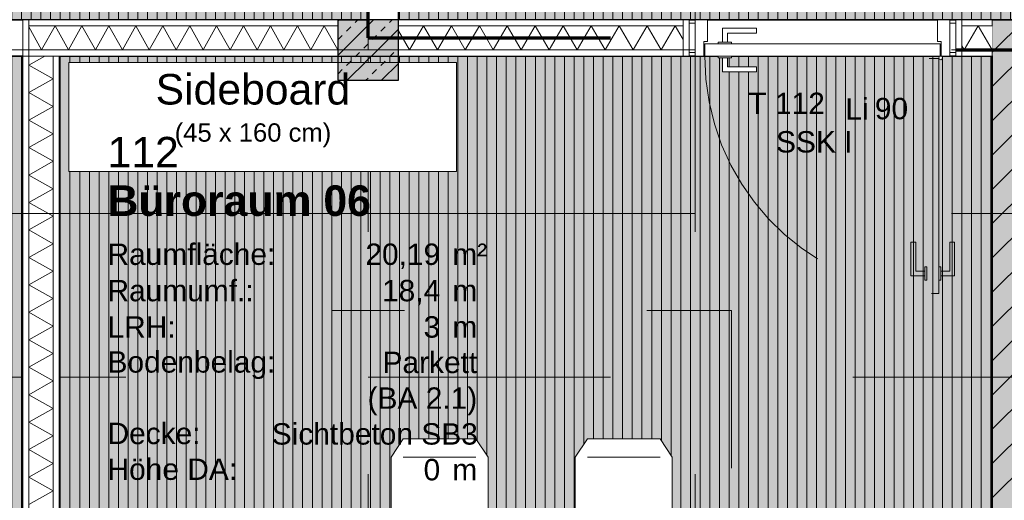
# Model space of a CAD drawing. Header units: metres. Extents: x -167 to 152, y -127 to 99.
# Tile 44 of 225: x -27 to -23, y -18 to -16. Entities that reach past the tile are written whole.
import ezdxf
from ezdxf.enums import TextEntityAlignment as Align

# ---------------------------------------------------------------- set-up
doc = ezdxf.new("R2010")
doc.units = ezdxf.units.M
for name, pattern in [('Achsen 01', [5.291531, 3.175, -1.058062, 0.352704, -0.705764]), ('gestrichelt - 01', [2, 1, -1]), ('ISO-07 Punktiert', [0.889, 0.127, -0.762]), ('Raster 01', [2, 1, -1]), ('VW-01 Strichlinie kurz', [2, 1, -1])]:
    doc.linetypes.add(name, pattern=pattern)
for name, color, linetype, lineweight, true_color in [('013_Beton und Stahlbetonarbeiten-000 Sichtbeton-341 tragende In', 5, 'Continuous', 5, 0x0000ff), ('013_Beton und Stahlbetonarbeiten-000 Sichtbeton-343 Innenstütze', 5, 'Continuous', 5, 0x0000ff), ('031_Metallbauarbeiten-350 Lamellendecke DS', 7, 'Continuous', 35, 0x666666), ('039_Trockenbauarbeiten-340 Dämmung', 7, 'Continuous', 9, 0xc0c0c0), ('AV1-Achsen', 1, 'Achsen 01', 18, 0xff0000), ('AV1-Bewegungsfläche', 7, 'gestrichelt - 01', 9, 0xd9d9d9), ('AV1-Einrichtung', 7, 'Continuous', 9, 0xa6a6a6), ('AV1-Raster', 7, 'Raster 01', 9, 0xa6a6a6), ('AV1-Stempel-Türnummern', 7, 'Continuous', 100, 0x02abea)]:
    doc.layers.add(name, color=color, linetype=linetype, lineweight=lineweight, true_color=true_color)
for name, color, linetype, lineweight in [('013_Beton und Stahlbetonarbeiten-000 Unterzüge', 7, 'ISO-07 Punktiert', 13), ('013_Beton und Stahlbetonarbeiten-340 Innenstützen', 7, 'Continuous', 25), ('013_Beton und Stahlbetonarbeiten-340 Innenwände', 7, 'Continuous', 18), ('027_Tischlerarbeiten-340 Innentüren', 7, 'Continuous', 9), ('031_Metallbauarbeiten-340 Innentüren _ Elemente', 7, 'Continuous', 9), ('039_Trockenbauarbeiten-340 Gipskarton', 7, 'Continuous', 9), ('_1.35m (3D)', 7, 'Continuous', 9), ('_GRU (2D)', 7, 'Continuous', 9), ('_OG 1 (2D)', 7, 'Continuous', 9), ('_OG 1 - DS (2D)', 7, 'Continuous', 9), ('AV1-Brandschutzkonzept-Brandschutzkonzept', 7, 'Continuous', 5), ('AV1-Schnitt Achsen', 7, 'Achsen 01', 18), ('AV1-Stempel-Raumstempel', 7, 'Continuous', 9), ('Keine', 7, 'Continuous', 9)]:
    doc.layers.add(name, color=color, linetype=linetype, lineweight=lineweight)
doc.styles.add('Arial', font='arial.ttf')
doc.styles.add('Arial (bold)', font='arialbd.ttf')
pattern_1 = [(90, (0, 0), (0.04, 0), [])]
pattern_2 = [(45, (0, 0), (0.07071068, -0.07071068), [0.025, -0.025])]
pattern_3 = [(-135, (0.03106, -0.03313), (0.07071068, -0.07071068), [])]

# ---------------------------------------------------------------- blocks, each defined once
blk = doc.blocks.new('Group-2')
at = {"layer": 'AV1-Raster'}
for p, q in [((-27, -22.95), (-27, 1.35)), ((-25.65, -22.95), (-25.65, 1.35)), ((-24.3, -22.95), (-24.3, 1.35)), ((1.35, -16.2), (-40.5, -16.2)), ((1.35, -17.55), (-40.5, -17.55))]:
    blk.add_line(p, q, dxfattribs=at)
blk = doc.blocks.new('1.35m (3D)')
at = {"layer": 'AV1-Raster', "color": 7}
blk.add_blockref('Group-2', (0, 0), dxfattribs=at)
blk = doc.blocks.new('OG 1 - DS (2D)')
at = {"layer": '031_Metallbauarbeiten-350 Lamellendecke DS', "linetype": 'Continuous', "lineweight": 0, "transparency": 33554508}
h = blk.add_hatch(color=254, dxfattribs=at)
h.paths.add_polyline_path([(-13.625, -7.975), (-13.625, -5.525), (-25.525, -5.525), (-25.525, -16.075), (-13.625, -16.075)])
h.paths.add_polyline_path([(-16.075, -13.625), (-23.075, -13.625), (-23.075, -7.975), (-16.075, -7.975)])
at = {"layer": '031_Metallbauarbeiten-350 Lamellendecke DS', "linetype": 'Continuous', "lineweight": 9, "transparency": 33554508}
h = blk.add_hatch(dxfattribs=at)
h.set_pattern_fill('Lamellendecke', color=252, style=0, pattern_type=2)
h.set_pattern_definition(pattern_1)
h.paths.add_polyline_path([(-13.625, -7.975), (-13.625, -5.525), (-25.525, -5.525), (-25.525, -16.075), (-13.625, -16.075)])
h.paths.add_polyline_path([(-16.075, -13.625), (-23.075, -13.625), (-23.075, -7.975), (-16.075, -7.975)])
at = {"layer": '031_Metallbauarbeiten-350 Lamellendecke DS', "linetype": 'Continuous', "lineweight": 0, "transparency": 33554508}
for color, points in [(254, [(-35.225, -13.763), (-25.65, -13.763), (-25.65, -16.075), (-35.225, -16.075)]), (254, [(-30.975, -16.225), (-27.075, -16.225), (-27.075, -20.25), (-30.975, -20.25)]), (20, [(-30.975, -16.225), (-27.075, -16.225), (-27.075, -20.25), (-30.975, -20.25)]), (254, [(-26.925, -16.225), (-23.075, -16.225), (-23.075, -20.25), (-26.925, -20.25)]), (20, [(-26.925, -16.225), (-23.075, -16.225), (-23.075, -20.25), (-26.925, -20.25)])]:
    blk.add_hatch(color=color, dxfattribs=at).paths.add_polyline_path(points)
at = {"layer": '031_Metallbauarbeiten-350 Lamellendecke DS', "linetype": 'Continuous', "lineweight": 9, "transparency": 33554508}
h = blk.add_hatch(dxfattribs=at)
h.set_pattern_fill('Lamellendecke', color=252, style=0, pattern_type=2)
h.set_pattern_definition(pattern_1)
h.paths.add_polyline_path([(-35.225, -13.763), (-25.65, -13.763), (-25.65, -16.075), (-35.225, -16.075)])
h = blk.add_hatch(dxfattribs=at)
h.set_pattern_fill('Lamellendecke', color=252, style=0, pattern_type=2)
h.set_pattern_definition(pattern_1)
h.paths.add_polyline_path([(-30.975, -16.225), (-27.075, -16.225), (-27.075, -20.25), (-30.975, -20.25)])
h = blk.add_hatch(dxfattribs=at)
h.set_pattern_fill('Lamellendecke', color=252, style=0, pattern_type=2)
h.set_pattern_definition(pattern_1)
h.paths.add_polyline_path([(-26.925, -16.225), (-23.075, -16.225), (-23.075, -20.25), (-26.925, -20.25)])
at = {"layer": '031_Metallbauarbeiten-350 Lamellendecke DS', "flags": 128}
for points in [[(-13.625, -7.975), (-13.625, -5.525), (-25.525, -5.525), (-25.525, -16.075), (-13.625, -16.075)], [(-35.225, -13.763), (-25.65, -13.763), (-25.65, -16.075), (-35.225, -16.075)], [(-30.975, -16.225), (-27.075, -16.225), (-27.075, -20.25), (-30.975, -20.25)], [(-26.925, -16.225), (-23.075, -16.225), (-23.075, -20.25), (-26.925, -20.25)]]:
    blk.add_lwpolyline(points, close=True, dxfattribs=at)
at = {"layer": '031_Metallbauarbeiten-350 Lamellendecke DS', "color": 251, "linetype": 'Continuous', "lineweight": 35, "transparency": 33554687, "flags": 128}
for points in [[(-30.975, -16.225), (-27.075, -16.225), (-27.075, -20.25), (-30.975, -20.25)], [(-26.925, -16.225), (-23.075, -16.225), (-23.075, -20.25), (-26.925, -20.25)]]:
    blk.add_lwpolyline(points, close=True, dxfattribs=at)
blk = doc.blocks.new('Group-107')
at = {"color": 255, "transparency": 33554559}
blk.add_wipeout([(-24.745, -17.805), (-24.445, -17.805), (-24.395, -17.88), (-24.395, -18.205), (-24.795, -18.205), (-24.795, -17.88)], dxfattribs=at).dxf.layer = 'AV1-Einrichtung'
at = {"layer": 'AV1-Einrichtung'}
blk.add_line((-24.445, -17.88), (-24.745, -17.88), dxfattribs=at)
at = {"layer": 'AV1-Einrichtung', "flags": 128}
blk.add_lwpolyline([(-24.745, -17.805), (-24.445, -17.805), (-24.395, -17.88), (-24.395, -18.205), (-24.795, -18.205), (-24.795, -17.88)], close=True, dxfattribs=at)
blk = doc.blocks.new('Group-108')
at = {"color": 255, "transparency": 33554559}
blk.add_wipeout([(-25.205, -17.805), (-25.505, -17.805), (-25.555, -17.88), (-25.555, -18.205), (-25.155, -18.205), (-25.155, -17.88)], dxfattribs=at).dxf.layer = 'AV1-Einrichtung'
at = {"layer": 'AV1-Einrichtung'}
blk.add_line((-25.505, -17.88), (-25.205, -17.88), dxfattribs=at)
at = {"layer": 'AV1-Einrichtung', "flags": 128}
blk.add_lwpolyline([(-25.205, -17.805), (-25.505, -17.805), (-25.555, -17.88), (-25.555, -18.205), (-25.155, -18.205), (-25.155, -17.88)], close=True, dxfattribs=at)
blk = doc.blocks.new('Group-109')
at = {"layer": 'AV1-Bewegungsfläche', "flags": 128}
blk.add_lwpolyline([(-25.8, -18.275), (-24.15, -18.275), (-24.15, -17.275), (-25.8, -17.275)], close=True, dxfattribs=at)
at = {"layer": 'AV1-Einrichtung', "color": 7}
for name in ['Group-108', 'Group-107']:
    blk.add_blockref(name, (0, 0), dxfattribs=at)
blk = doc.blocks.new('Group-184')
at = {"color": 255, "linetype": 'Continuous', "lineweight": 5}
blk.add_wipeout([(-16.1, 24.325), (-16.1, 25.525), (-16.2, 25.525), (-16.2, 24.325)], dxfattribs=at).dxf.layer = '039_Trockenbauarbeiten-340 Dämmung'
blk = doc.blocks.new('Group-185')
at = {"layer": '039_Trockenbauarbeiten-340 Dämmung', "transparency": 33554687, "flags": 128}
blk.add_lwpolyline([(-16.2, 24.325), (-16.1, 24.3827), (-16.2, 24.4405), (-16.1, 24.4982), (-16.2, 24.5559), (-16.1, 24.6137), (-16.2, 24.6714), (-16.1, 24.7291), (-16.2, 24.7869), (-16.1, 24.8446), (-16.2, 24.9024), (-16.1, 24.9601), (-16.2, 25.0178), (-16.1, 25.0756), (-16.2, 25.1333), (-16.1, 25.191), (-16.2, 25.2488), (-16.1, 25.3065), (-16.2, 25.3642), (-16.1, 25.422), (-16.2, 25.4797), (-16.1215, 25.525)], dxfattribs=at)
blk = doc.blocks.new('Group-186')
at = {"layer": '039_Trockenbauarbeiten-340 Dämmung'}
blk.add_blockref('Group-184', (0, 0), dxfattribs=at)
at = {"layer": '039_Trockenbauarbeiten-340 Dämmung', "transparency": 33554687}
blk.add_blockref('Group-185', (0, 0), dxfattribs=at)
blk = doc.blocks.new('Parametric Object-17')
at = {"layer": '039_Trockenbauarbeiten-340 Dämmung', "color": 7, "transparency": 33554687}
blk.add_blockref('Group-186', (0, 0), dxfattribs=at)
at = {"layer": '039_Trockenbauarbeiten-340 Dämmung', "color": 0, "flags": 1}
for tag in ['IFC_UUID', 'instanceID', 'prm0_name', 'prm0_type', 'prm0_value', 'prm1_name', 'prm1_type', 'prm1_value', 'prm2_name', 'prm2_type', 'prm2_value', 'prm3_name', 'prm3_type', 'prm3_value', 'prm4_name', 'prm4_type', 'prm4_value', 'prm5_name', 'prm5_type', 'prm5_value', 'prm6_name', 'prm6_type', 'prm6_value']:
    blk.add_attdef(tag, (-25.525, -16.2), '', height=0.00018, dxfattribs=at)
blk = doc.blocks.new('Group-187')
at = {"color": 255, "linetype": 'Continuous', "lineweight": 5}
blk.add_wipeout([(-26.95, -21.475), (-26.95, -16.225), (-27.05, -16.225), (-27.05, -21.475)], dxfattribs=at).dxf.layer = '039_Trockenbauarbeiten-340 Dämmung'
blk = doc.blocks.new('Group-188')
at = {"layer": '039_Trockenbauarbeiten-340 Dämmung', "transparency": 33554687, "flags": 128}
blk.add_lwpolyline([(-27.05, -18.0756), (-26.95, -18.019), (-27.05, -17.9623), (-26.95, -17.9057), (-27.05, -17.849), (-26.95, -17.7924), (-27.05, -17.7357), (-26.95, -17.6791), (-27.05, -17.6224), (-26.95, -17.5657), (-27.05, -17.5091), (-26.95, -17.4524), (-27.05, -17.3958), (-26.95, -17.3391), (-27.05, -17.2825), (-26.95, -17.2258), (-27.05, -17.1692), (-26.95, -17.1125), (-27.05, -17.0558), (-26.95, -16.9992), (-27.05, -16.9425), (-26.95, -16.8859), (-27.05, -16.8292), (-26.95, -16.7726), (-27.05, -16.7159), (-26.95, -16.6593), (-27.05, -16.6026), (-26.95, -16.5459), (-27.05, -16.4893), (-26.95, -16.4326), (-27.05, -16.376), (-26.95, -16.3193), (-27.05, -16.2627), (-26.9835, -16.225)], dxfattribs=at)
blk = doc.blocks.new('Group-189')
at = {"layer": '039_Trockenbauarbeiten-340 Dämmung'}
blk.add_blockref('Group-187', (0, 0), dxfattribs=at)
at = {"layer": '039_Trockenbauarbeiten-340 Dämmung', "transparency": 33554687}
blk.add_blockref('Group-188', (0, 0), dxfattribs=at)
blk = doc.blocks.new('COE - Innentür 1.10 _ 0.15')
at = {"layer": '027_Tischlerarbeiten-340 Innentüren', "color": 253, "linetype": 'gestrichelt - 01', "lineweight": 9, "transparency": 33554687, "flags": 128}
for points in [[(0.9825, 1.0375), (0.9625, 1.0375), (0.9625, 1.075), (0.8425, 1.075), (0.8425, 1.095), (0.9825, 1.095)], [(0.085, 1.03), (1.055, 1.03), (1.055, 0.98), (0.085, 0.98)], [(0.945, 1.03), (0.945, 1.0375), (1, 1.0375), (1, 1.03)], [(0.945, 0.9725), (0.945, 0.98), (1, 0.98), (1, 0.9725)], [(0.9825, 0.9725), (0.9625, 0.9725), (0.9625, 0.935), (0.8425, 0.935), (0.8425, 0.915), (0.9825, 0.915)]]:
    blk.add_lwpolyline(points, close=True, dxfattribs=at)
at = {"layer": '027_Tischlerarbeiten-340 Innentüren', "color": 253, "linetype": 'gestrichelt - 01', "lineweight": 9, "transparency": 33554687}
blk.add_arc((0.0825, 1.0375), 0.9725, 269.5581, 356.6163, dxfattribs=at)
at = {"color": 255}
for points in [[(-0.06, 1.1), (0.06, 1.1), (0.06, 1.075), (-0.06, 1.075)], [(-0.06, 0.025), (0.06, 0.025), (0.06, 0), (-0.06, 0)]]:
    blk.add_wipeout(points, dxfattribs=at).dxf.layer = '027_Tischlerarbeiten-340 Innentüren'
at = {"layer": '027_Tischlerarbeiten-340 Innentüren', "flags": 128}
for points in [[(-0.06, 1.1), (0.06, 1.1), (0.06, 1.075), (-0.06, 1.075)], [(-0.06, 0.025), (0.06, 0.025), (0.06, 0), (-0.06, 0)]]:
    blk.add_lwpolyline(points, close=True, dxfattribs=at)
at = {"color": 255}
blk.add_wipeout([(0.075, 0.06), (0.015, 0.06), (0.015, 0.075), (-0.075, 0.075), (-0.075, 0.025), (0.075, 0.025)], dxfattribs=at).dxf.layer = '027_Tischlerarbeiten-340 Innentüren'
at = {"layer": '027_Tischlerarbeiten-340 Innentüren', "flags": 128}
blk.add_lwpolyline([(0.075, 0.06), (0.015, 0.06), (0.015, 0.075), (-0.075, 0.075), (-0.075, 0.025), (0.075, 0.025)], close=True, dxfattribs=at)
at = {"color": 255}
blk.add_wipeout([(0.075, 1.035), (0.075, 0.065), (0.025, 0.065), (0.025, 1.035)], dxfattribs=at).dxf.layer = '027_Tischlerarbeiten-340 Innentüren'
at = {"layer": '027_Tischlerarbeiten-340 Innentüren', "flags": 128}
blk.add_lwpolyline([(0.075, 1.035), (0.075, 0.065), (0.025, 0.065), (0.025, 1.035)], close=True, dxfattribs=at)
at = {"color": 255}
for points in [[(0.075, 1.04), (0.015, 1.04), (0.015, 1.025), (-0.075, 1.025), (-0.075, 1.075), (0.075, 1.075)], [(0.0175, 0.1375), (0.0175, 0.1575), (-0.02, 0.1575), (-0.02, 0.2775), (-0.04, 0.2775), (-0.04, 0.1375)], [(0.0825, 0.1375), (0.0825, 0.1575), (0.12, 0.1575), (0.12, 0.2775), (0.14, 0.2775), (0.14, 0.1375)]]:
    blk.add_wipeout(points, dxfattribs=at).dxf.layer = '027_Tischlerarbeiten-340 Innentüren'
at = {"layer": '027_Tischlerarbeiten-340 Innentüren', "flags": 128}
for points in [[(0.075, 1.04), (0.015, 1.04), (0.015, 1.025), (-0.075, 1.025), (-0.075, 1.075), (0.075, 1.075)], [(0.0175, 0.1375), (0.0175, 0.1575), (-0.02, 0.1575), (-0.02, 0.2775), (-0.04, 0.2775), (-0.04, 0.1375)], [(0.0825, 0.1375), (0.0825, 0.1575), (0.12, 0.1575), (0.12, 0.2775), (0.14, 0.2775), (0.14, 0.1375)]]:
    blk.add_lwpolyline(points, close=True, dxfattribs=at)
at = {"color": 255}
for points in [[(0.09, 1.0375), (0.0878, 1.0322), (0.0825, 1.03), (0.0772, 1.0322), (0.075, 1.0375), (0.0772, 1.0428), (0.0825, 1.045), (0.0878, 1.0428)], [(0.0175, 0.175), (0.025, 0.175), (0.025, 0.12), (0.0175, 0.12)], [(0.075, 0.175), (0.0825, 0.175), (0.0825, 0.12), (0.075, 0.12)]]:
    blk.add_wipeout(points, dxfattribs=at).dxf.layer = '027_Tischlerarbeiten-340 Innentüren'
at = {"layer": '027_Tischlerarbeiten-340 Innentüren', "flags": 128}
for points in [[(0.0175, 0.175), (0.025, 0.175), (0.025, 0.12), (0.0175, 0.12)], [(0.075, 0.175), (0.0825, 0.175), (0.0825, 0.12), (0.075, 0.12)]]:
    blk.add_lwpolyline(points, close=True, dxfattribs=at)
at = {"layer": '027_Tischlerarbeiten-340 Innentüren'}
blk.add_circle((0.0825, 1.0375), 0.0075, dxfattribs=at)
blk = doc.blocks.new('Türnummer 2 - Innentür')
at = {"layer": '031_Metallbauarbeiten-340 Innentüren _ Elemente', "char_height": 0.08826, "attachment_point": 8, "line_spacing_factor": 0.965511, "style": 'Arial'}
for s, insert in [('Li', (0, -0.0671)), ('90', (0.1423, -0.0671))]:
    blk.add_mtext(s, dxfattribs=dict(at, insert=insert))
at = {"layer": '031_Metallbauarbeiten-340 Innentüren _ Elemente', "style": 'Arial'}
blk.add_attdef('Türnummer', text='', height=0.0883, dxfattribs=at).set_placement((-0.2903, -0.071), align=Align.BOTTOM_CENTER)
at = {"layer": '031_Metallbauarbeiten-340 Innentüren _ Elemente', "color": 7, "transparency": 33554687, "style": 'Arial'}
blk.add_attdef('Schallschutzklasse', text='', height=0.0883, dxfattribs=at).set_placement((-0.1763, -0.2296), align=Align.BOTTOM_CENTER)
at = {"layer": 'Keine', "color": 0, "flags": 1}
for tag, p in [('Lichte_Breite', (-0.4481, -0.3885)), ('Panikfunktion', (-0.4481, -0.5473)), ('AT-Nr.', (-0.4481, -0.7062))]:
    blk.add_attdef(tag, p, '', height=0.0883, dxfattribs=at)
blk = doc.blocks.new('Group-307')
at = {"color": 255, "linetype": 'Continuous', "lineweight": 5}
blk.add_wipeout([(-16.1, 26.975), (-16.1, 27.125), (-16.2, 27.125), (-16.2, 26.975)], dxfattribs=at).dxf.layer = '039_Trockenbauarbeiten-340 Dämmung'
blk = doc.blocks.new('Group-308')
at = {"layer": '039_Trockenbauarbeiten-340 Dämmung', "transparency": 33554687, "flags": 128}
blk.add_lwpolyline([(-16.2, 26.975), (-16.1, 27.0327), (-16.2, 27.0905), (-16.1402, 27.125)], dxfattribs=at)
blk = doc.blocks.new('Group-309')
at = {"layer": '039_Trockenbauarbeiten-340 Dämmung'}
blk.add_blockref('Group-307', (0, 0), dxfattribs=at)
at = {"layer": '039_Trockenbauarbeiten-340 Dämmung', "transparency": 33554687}
blk.add_blockref('Group-308', (0, 0), dxfattribs=at)
blk = doc.blocks.new('Parametric Object-46')
at = {"layer": '039_Trockenbauarbeiten-340 Dämmung', "color": 7, "transparency": 33554687}
blk.add_blockref('Group-309', (0, 0), dxfattribs=at)
at = {"layer": '039_Trockenbauarbeiten-340 Dämmung', "color": 0, "flags": 1}
for tag in ['IFC_UUID', 'instanceID', 'prm0_name', 'prm0_type', 'prm0_value', 'prm1_name', 'prm1_type', 'prm1_value', 'prm2_name', 'prm2_type', 'prm2_value', 'prm3_name', 'prm3_type', 'prm3_value', 'prm4_name', 'prm4_type', 'prm4_value', 'prm5_name', 'prm5_type', 'prm5_value', 'prm6_name', 'prm6_type', 'prm6_value']:
    blk.add_attdef(tag, (-23.225, -16.2), '', height=0.00018, dxfattribs=at)
blk = doc.blocks.new('Group-323')
at = {"color": 255, "linetype": 'Continuous', "lineweight": 5}
blk.add_wipeout([(-25.775, -16.1), (-27.05, -16.1), (-27.05, -16.2), (-25.775, -16.2)], dxfattribs=at).dxf.layer = '039_Trockenbauarbeiten-340 Dämmung'
blk = doc.blocks.new('Group-324')
at = {"layer": '039_Trockenbauarbeiten-340 Dämmung', "transparency": 33554687, "flags": 128}
blk.add_lwpolyline([(-25.775, -16.2), (-25.8306, -16.1), (-25.8861, -16.2), (-25.9417, -16.1), (-25.9972, -16.2), (-26.0528, -16.1), (-26.1083, -16.2), (-26.1639, -16.1), (-26.2195, -16.2), (-26.275, -16.1), (-26.3306, -16.2), (-26.3861, -16.1), (-26.4417, -16.2), (-26.4972, -16.1), (-26.5528, -16.2), (-26.6083, -16.1), (-26.6639, -16.2), (-26.7195, -16.1), (-26.775, -16.2), (-26.8306, -16.1), (-26.8861, -16.2), (-26.9417, -16.1), (-26.9972, -16.2), (-27.05, -16.105)], dxfattribs=at)
blk = doc.blocks.new('Group-325')
at = {"layer": '039_Trockenbauarbeiten-340 Dämmung'}
blk.add_blockref('Group-323', (0, 0), dxfattribs=at)
at = {"layer": '039_Trockenbauarbeiten-340 Dämmung', "transparency": 33554687}
blk.add_blockref('Group-324', (0, 0), dxfattribs=at)
blk = doc.blocks.new('Raumstempel - Symbol - 1 (2D)')
at = {"layer": 'AV1-Stempel-Raumstempel', "attachment_point": 1, "line_spacing_factor": 0.967919, "style": 'Arial'}
for s, insert, char_height in [('Raumfläche:', (0.2, -0.6736), 0.088263), ('m²', (1.6225, -0.6736), 0.08826), ('Raumumf.:', (0.2, -0.8236), 0.08826), ('m', (1.6225, -0.8236), 0.0883), ('LRH:', (0.2, -0.9736), 0.08826), ('m', (1.6225, -0.9736), 0.0883), ('Bodenbelag:', (0.2, -1.118), 0.088263), ('Decke:', (0.2, -1.4131), 0.08826), ('Höhe DA:', (0.2, -1.5607), 0.08826), ('m', (1.6225, -1.5625), 0.0883)]:
    blk.add_mtext(s, dxfattribs=dict(at, insert=insert, char_height=char_height))
at = {"layer": 'AV1-Stempel-Raumstempel'}
for tag, style, p in [('Raumnummer', 'Arial', (0.2, -0.2337)), ('Raumname', 'Arial (bold)', (0.2, -0.4337))]:
    blk.add_attdef(tag, text='', height=0.1261, dxfattribs=dict(at, style=style)).set_placement(p, align=Align.TOP_LEFT)
at = {"layer": 'AV1-Stempel-Raumstempel', "style": 'Arial'}
for tag, p in [('Raumfläche', (1.5725, -0.6736)), ('Raumumfang', (1.5725, -0.8236)), ('LRH', (1.5725, -0.9736)), ('Bodenbelag', (1.7253, -1.1199)), ('Bodendetail', (1.7253, -1.2674)), ('Decke', (1.7278, -1.415)), ('Höhe_DA', (1.5725, -1.5625))]:
    blk.add_attdef(tag, text='', height=0.0883, dxfattribs=at).set_placement(p, align=Align.TOP_RIGHT)
blk = doc.blocks.new('OG 1 (2D)')
at = {"layer": '013_Beton und Stahlbetonarbeiten-340 Innenwände', "linetype": 'Continuous', "lineweight": 0, "true_color": 0xc0c0c0}
blk.add_hatch(color=9, dxfattribs=at).paths.add_polyline_path([(-22.15, -16.075), (-22.15, -16.325), (-22.825, -16.325), (-22.825, -18.375), (-18.125, -18.375), (-18.125, -16.325), (-19.15, -16.325), (-19.15, -16.075), (-17.875, -16.075), (-17.875, -18.625), (-22.825, -18.625), (-22.825, -21.475), (-23.075, -21.475), (-23.075, -16.075)])
at = {"layer": '013_Beton und Stahlbetonarbeiten-340 Innenwände', "linetype": 'Continuous', "lineweight": 13}
h = blk.add_hatch(dxfattribs=at)
h.set_pattern_fill('Stahlbeton', color=251, style=0, pattern_type=2)
h.set_pattern_definition(pattern_2)
h.paths.add_polyline_path([(-22.15, -16.075), (-22.15, -16.325), (-22.825, -16.325), (-22.825, -18.375), (-18.125, -18.375), (-18.125, -16.325), (-19.15, -16.325), (-19.15, -16.075), (-17.875, -16.075), (-17.875, -18.625), (-22.825, -18.625), (-22.825, -21.475), (-23.075, -21.475), (-23.075, -16.075)])
h = blk.add_hatch(dxfattribs=at)
h.set_pattern_fill('Stahlbeton-1', color=251, style=0, pattern_type=2)
h.set_pattern_definition(pattern_3)
h.paths.add_polyline_path([(-22.15, -16.075), (-22.15, -16.325), (-22.825, -16.325), (-22.825, -18.375), (-18.125, -18.375), (-18.125, -16.325), (-19.15, -16.325), (-19.15, -16.075), (-17.875, -16.075), (-17.875, -18.625), (-22.825, -18.625), (-22.825, -21.475), (-23.075, -21.475), (-23.075, -16.075)])
at = {"layer": '013_Beton und Stahlbetonarbeiten-000 Unterzüge', "linetype": 'VW-01 Strichlinie kurz'}
blk.add_line((-25.525, -16.075), (-25.525, -5.525), dxfattribs=at)
at = {"layer": '013_Beton und Stahlbetonarbeiten-340 Innenwände', "flags": 128}
blk.add_lwpolyline([(-22.15, -16.075), (-22.15, -16.325), (-22.825, -16.325), (-22.825, -18.375), (-18.125, -18.375), (-18.125, -16.325), (-19.15, -16.325), (-19.15, -16.075), (-17.875, -16.075), (-17.875, -18.625), (-22.825, -18.625), (-22.825, -21.475), (-23.075, -21.475), (-23.075, -16.075)], close=True, dxfattribs=at)
at = {"layer": 'AV1-Brandschutzkonzept-Brandschutzkonzept', "color": 40, "linetype": 'gestrichelt - 01', "lineweight": 70, "true_color": 0xffc000, "transparency": 33554687}
blk.add_line((-25.65, -16.15), (-25.65, -5.4), dxfattribs=at)
at = {"layer": '039_Trockenbauarbeiten-340 Dämmung', "rotation": 90}
blk.add_blockref('Parametric Object-17', (0, 0), dxfattribs=at)
at = {"layer": 'AV1-Einrichtung', "color": 7}
blk.add_blockref('Group-109', (0, 0), dxfattribs=at)
at = {"color": 255}
blk.add_wipeout([(-26.95, -21.475), (-26.95, -16.225), (-27.05, -16.225), (-27.05, -21.475)], dxfattribs=at).dxf.layer = '039_Trockenbauarbeiten-340 Dämmung'
at = {"color": 255, "transparency": 33554559}
blk.add_wipeout([(-26.885, -16.701), (-26.885, -16.251), (-25.285, -16.251), (-25.285, -16.701)], dxfattribs=at).dxf.layer = 'AV1-Einrichtung'
at = {"layer": '039_Trockenbauarbeiten-340 Dämmung', "flags": 128}
blk.add_lwpolyline([(-26.95, -21.475), (-26.95, -16.225), (-27.05, -16.225), (-27.05, -21.475)], close=True, dxfattribs=at)
at = {"layer": 'AV1-Einrichtung', "flags": 128}
blk.add_lwpolyline([(-26.885, -16.701), (-26.885, -16.251), (-25.285, -16.251), (-25.285, -16.701)], close=True, dxfattribs=at)
at = {"layer": 'AV1-Stempel-Raumstempel'}
blk.add_blockref('Raumstempel - Symbol - 1 (2D)', (-26.925, -16.325), dxfattribs=at).add_auto_attribs({'Raumname': 'Büroraum 06', 'Raumnummer': '112', 'Bodendetail': '(BA 2.1)', 'Raumfläche': '20,19', 'LRH': '3', 'Raumumfang': '18,4', 'Höhe_DA': '0', 'Decke': 'Sichtbeton SB3', 'Bodenbelag': 'Parkett'})
at = {"layer": 'AV1-Einrichtung', "insert": (-26.125, -16.45), "char_height": 0.12609, "attachment_point": 5, "line_spacing_factor": 0.969122, "style": 'Arial'}
blk.add_mtext('Sideboard\\P{\\H0.6x;(45 x 160 cm)}', dxfattribs=at)
at = {"color": 255}
blk.add_wipeout([(-25.525, -16.075), (-24.325, -16.075), (-24.325, -16.1), (-25.525, -16.1)], dxfattribs=at).dxf.layer = '039_Trockenbauarbeiten-340 Gipskarton'
at = {"layer": '039_Trockenbauarbeiten-340 Gipskarton', "flags": 128}
blk.add_lwpolyline([(-25.525, -16.075), (-24.325, -16.075), (-24.325, -16.1), (-25.525, -16.1)], close=True, dxfattribs=at)
at = {"layer": '039_Trockenbauarbeiten-340 Dämmung', "color": 7, "transparency": 33554687}
blk.add_blockref('Group-189', (0, 0), dxfattribs=at)
at = {"color": 255}
blk.add_wipeout([(-27.075, -16.225), (-24.325, -16.225), (-24.325, -16.2), (-27.075, -16.2)], dxfattribs=at).dxf.layer = '039_Trockenbauarbeiten-340 Gipskarton'
at = {"layer": '039_Trockenbauarbeiten-340 Gipskarton', "flags": 128}
blk.add_lwpolyline([(-27.075, -16.225), (-24.325, -16.225), (-24.325, -16.2), (-27.075, -16.2)], close=True, dxfattribs=at)
at = {"layer": '027_Tischlerarbeiten-340 Innentüren', "color": 7, "rotation": 270}
blk.add_blockref('COE - Innentür 1.10 _ 0.15', (-24.325, -16.15), dxfattribs=at)
at = {"layer": '039_Trockenbauarbeiten-340 Dämmung', "color": 7, "transparency": 33554687}
blk.add_blockref('Group-325', (0, 0), dxfattribs=at)
at = {"color": 255}
for points in [[(-27.05, -16.225), (-27.075, -16.225), (-27.075, -21.475), (-27.05, -21.475)], [(-26.925, -16.225), (-26.95, -16.225), (-26.95, -21.475), (-26.925, -21.475)]]:
    blk.add_wipeout(points, dxfattribs=at).dxf.layer = '039_Trockenbauarbeiten-340 Gipskarton'
at = {"layer": '039_Trockenbauarbeiten-340 Gipskarton', "flags": 128}
for points in [[(-27.05, -16.225), (-27.075, -16.225), (-27.075, -21.475), (-27.05, -21.475)], [(-26.925, -16.225), (-26.95, -16.225), (-26.95, -21.475), (-26.925, -21.475)]]:
    blk.add_lwpolyline(points, close=True, dxfattribs=at)
at = {"layer": '039_Trockenbauarbeiten-340 Dämmung', "rotation": 90}
blk.add_blockref('Parametric Object-46', (3.9, 0), dxfattribs=at)
at = {"layer": 'AV1-Stempel-Türnummern', "color": 7}
blk.add_blockref('Türnummer 2 - Innentür', (-23.6328, -16.42), dxfattribs=at).add_auto_attribs({'Türnummer': 'T 112', 'Schallschutzklasse': 'SSK I'})
at = {"color": 255}
for points in [[(-27.075, -16.075), (-25.775, -16.075), (-25.775, -16.1), (-27.075, -16.1)], [(-24.325, -16.075), (-24.325, -16.225), (-24.35, -16.225), (-24.35, -16.075)]]:
    blk.add_wipeout(points, dxfattribs=at).dxf.layer = '039_Trockenbauarbeiten-340 Gipskarton'
at = {"layer": '013_Beton und Stahlbetonarbeiten-000 Sichtbeton-343 Innenstütze', "linetype": 'Continuous', "lineweight": 0}
for points in [[(-25.525, -16.325), (-25.575, -16.275), (-25.575, -16.125), (-25.725, -16.125), (-25.775, -16.075), (-25.525, -16.075)], [(-25.525, -16.325), (-25.575, -16.275), (-25.725, -16.275), (-25.725, -16.125), (-25.775, -16.075), (-25.775, -16.325)]]:
    blk.add_hatch(color=30, dxfattribs=at).paths.add_polyline_path(points)
at = {"layer": '013_Beton und Stahlbetonarbeiten-340 Innenstützen', "linetype": 'Continuous', "lineweight": 0, "true_color": 0xc0c0c0}
blk.add_hatch(color=9, dxfattribs=at).paths.add_polyline_path([(-25.525, -16.075), (-25.775, -16.075), (-25.775, -16.325), (-25.525, -16.325)])
at = {"layer": '013_Beton und Stahlbetonarbeiten-340 Innenstützen', "linetype": 'Continuous', "lineweight": 13}
h = blk.add_hatch(dxfattribs=at)
h.set_pattern_fill('Stahlbeton', color=251, style=0, pattern_type=2)
h.set_pattern_definition(pattern_2)
h.paths.add_polyline_path([(-25.525, -16.075), (-25.775, -16.075), (-25.775, -16.325), (-25.525, -16.325)])
h = blk.add_hatch(dxfattribs=at)
h.set_pattern_fill('Stahlbeton-1', color=251, style=0, pattern_type=2)
h.set_pattern_definition(pattern_3)
h.paths.add_polyline_path([(-25.525, -16.075), (-25.775, -16.075), (-25.775, -16.325), (-25.525, -16.325)])
at = {"layer": '013_Beton und Stahlbetonarbeiten-340 Innenstützen', "flags": 128}
blk.add_lwpolyline([(-25.525, -16.075), (-25.775, -16.075), (-25.775, -16.325), (-25.525, -16.325)], close=True, dxfattribs=at)
at = {"layer": '039_Trockenbauarbeiten-340 Gipskarton', "flags": 128}
for points in [[(-27.075, -16.075), (-25.775, -16.075), (-25.775, -16.1), (-27.075, -16.1)], [(-24.325, -16.075), (-24.325, -16.225), (-24.35, -16.225), (-24.35, -16.075)]]:
    blk.add_lwpolyline(points, close=True, dxfattribs=at)
at = {"layer": 'AV1-Brandschutzkonzept-Brandschutzkonzept', "color": 40, "linetype": 'gestrichelt - 01', "lineweight": 70, "true_color": 0xffc000, "transparency": 33554687}
blk.add_line((-25.65, -16.15), (-24.325, -16.15), dxfattribs=at)
at = {"color": 255}
for points in [[(-23.225, -16.075), (-23.075, -16.075), (-23.075, -16.1), (-23.225, -16.1)], [(-23.225, -16.2), (-23.075, -16.2), (-23.075, -16.225), (-23.225, -16.225)]]:
    blk.add_wipeout(points, dxfattribs=at).dxf.layer = '039_Trockenbauarbeiten-340 Gipskarton'
at = {"layer": '013_Beton und Stahlbetonarbeiten-000 Sichtbeton-341 tragende In', "linetype": 'Continuous', "lineweight": 0}
blk.add_hatch(color=30, dxfattribs=at).paths.add_polyline_path([(-22.825, -16.075), (-22.825, -16.125), (-23.025, -16.125), (-23.025, -21.475), (-23.075, -21.475), (-23.075, -16.075)])
at = {"layer": '039_Trockenbauarbeiten-340 Gipskarton', "flags": 128}
for points in [[(-23.225, -16.075), (-23.075, -16.075), (-23.075, -16.1), (-23.225, -16.1)], [(-23.225, -16.2), (-23.075, -16.2), (-23.075, -16.225), (-23.225, -16.225)]]:
    blk.add_lwpolyline(points, close=True, dxfattribs=at)
at = {"color": 255}
blk.add_wipeout([(-27.075, -16.075), (-27.075, -16.225), (-27.05, -16.225), (-27.05, -16.075)], dxfattribs=at).dxf.layer = '039_Trockenbauarbeiten-340 Gipskarton'
at = {"layer": '039_Trockenbauarbeiten-340 Gipskarton', "flags": 128}
blk.add_lwpolyline([(-27.075, -16.075), (-27.075, -16.225), (-27.05, -16.225), (-27.05, -16.075)], close=True, dxfattribs=at)
at = {"color": 255}
blk.add_wipeout([(-23.2, -16.075), (-23.2, -16.225), (-23.225, -16.225), (-23.225, -16.075)], dxfattribs=at).dxf.layer = '039_Trockenbauarbeiten-340 Gipskarton'
at = {"layer": '013_Beton und Stahlbetonarbeiten-000 Unterzüge', "linetype": 'VW-01 Strichlinie kurz'}
blk.add_line((-25.525, -16.075), (-23.075, -16.075), dxfattribs=at)
at = {"layer": '039_Trockenbauarbeiten-340 Gipskarton', "flags": 128}
blk.add_lwpolyline([(-23.2, -16.075), (-23.2, -16.225), (-23.225, -16.225), (-23.225, -16.075)], close=True, dxfattribs=at)
at = {"layer": 'AV1-Brandschutzkonzept-Brandschutzkonzept', "color": 40, "linetype": 'gestrichelt - 01', "lineweight": 70, "true_color": 0xffc000, "transparency": 33554687}
blk.add_line((-23.225, -16.2), (-22.25, -16.2), dxfattribs=at)
blk = doc.blocks.new('Group-753')
at = {"layer": 'AV1-Achsen'}
blk.add_line((-43.35, -16.2), (4.2, -16.2), dxfattribs=at)
blk = doc.blocks.new('Group-758')
at = {"layer": 'AV1-Schnitt Achsen'}
blk.add_line((-43.35, -16.875), (4.2, -16.875), dxfattribs=at)
blk = doc.blocks.new('GRU (2D)')
at = {"layer": 'AV1-Achsen', "color": 7}
blk.add_blockref('Group-753', (0, 0), dxfattribs=at)
at = {"layer": 'AV1-Schnitt Achsen', "color": 7}
blk.add_blockref('Group-758', (0, 0), dxfattribs=at)

msp = doc.modelspace()

# ---------------------------------------------------------------- block references
at = {"layer": '_1.35m (3D)'}
msp.add_blockref('1.35m (3D)', (0, 0), dxfattribs=at)

# ---------------------------------------------------------------- next in the draw order: block references
at = {"layer": '_OG 1 - DS (2D)'}
msp.add_blockref('OG 1 - DS (2D)', (0, 0), dxfattribs=at)

# ---------------------------------------------------------------- next in the draw order: block references
at = {"layer": '_OG 1 (2D)'}
msp.add_blockref('OG 1 (2D)', (0, 0), dxfattribs=at)

# ---------------------------------------------------------------- next in the draw order: block references
at = {"layer": '_GRU (2D)'}
msp.add_blockref('GRU (2D)', (0, 0), dxfattribs=at)

doc.saveas('drawing.dxf')
